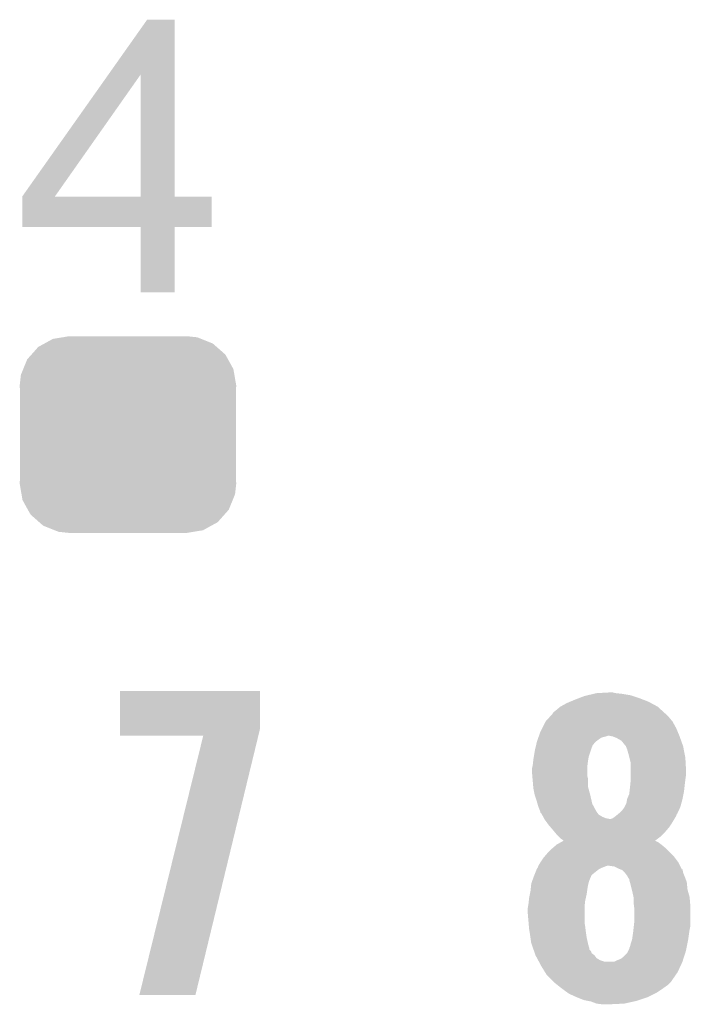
# Model space of a CAD drawing. Extents: x -0.05 to 0.95, y -0.15 to 1.54.
# Tile 31 of 33: x 0.57 to 0.67, y 1.08 to 1.22. Entities that reach past the tile are written whole.
import ezdxf

# ---------------------------------------------------------------- set-up
doc = ezdxf.new("R2010")
doc.units = 0
doc.layers.get('0').update_dxf_attribs({"linetype": 'CONTINUOUS'})
doc.layers.add('PRESSURE_25_CLICK_V100A_GTO', color=14, linetype='CONTINUOUS')
doc.layers.add('PRESSURE_25_CLICK_V100A_GTS', color=12, linetype='CONTINUOUS')

# ---------------------------------------------------------------- blocks, each defined once
blk = doc.blocks.new('CUSTOM_71')
for points in [[(-0.01263, 0.01234), (-0.01175, 0.01282), (0.01249, 0.01234), (0.01194, 0.01282)], [(-0.01175, 0.01282), (-0.01057, 0.01347), (0.01194, 0.01282), (0.01032, 0.01347)], [(-0.01057, 0.01347), (-0.0092, 0.01369), (0.01032, 0.01347), (0.00976, 0.01369)], [(-0.0092, 0.01369), (-0.00825, 0.01385), (0.00976, 0.01369), (0.00825, 0.01385)], [(-0.01419, 0.01059), (-0.01358, 0.01127), (0.01409, 0.01059), (0.01371, 0.01127)], [(-0.01358, 0.01127), (-0.01263, 0.01234), (0.01371, 0.01127), (0.01249, 0.01234)], [(-0.01475, 0.00922), (-0.01419, 0.01059), (0.01485, 0.00922), (0.01409, 0.01059)], [(-0.01525, 0.0069), (-0.01508, 0.00841), (0.01525, 0.0069), (0.01499, 0.00841)], [(-0.01508, 0.00841), (-0.01475, 0.00922), (0.01499, 0.00841), (0.01485, 0.00922)], [(-0.0152, 0.00607), (-0.01525, 0.0069), (0.0152, 0.00607), (0.01525, 0.0069)], [(-0.0152, -0.00607), (-0.0152, 0.00607), (0.0152, -0.00607), (0.0152, 0.00607)], [(-0.01525, -0.0069), (-0.0152, -0.00607), (0.01525, -0.0069), (0.0152, -0.00607)], [(-0.01499, -0.00841), (-0.01525, -0.0069), (0.01508, -0.00841), (0.01525, -0.0069)], [(-0.01485, -0.00922), (-0.01499, -0.00841), (0.01475, -0.00922), (0.01508, -0.00841)], [(-0.01409, -0.01059), (-0.01485, -0.00922), (0.01419, -0.01059), (0.01475, -0.00922)], [(-0.01371, -0.01127), (-0.01409, -0.01059), (0.01358, -0.01127), (0.01419, -0.01059)], [(-0.01249, -0.01234), (-0.01371, -0.01127), (0.01263, -0.01234), (0.01358, -0.01127)], [(-0.01194, -0.01282), (-0.01249, -0.01234), (0.01175, -0.01282), (0.01263, -0.01234)], [(-0.01032, -0.01347), (-0.01194, -0.01282), (0.01057, -0.01347), (0.01175, -0.01282)], [(-0.00976, -0.01369), (-0.01032, -0.01347), (0.0092, -0.01369), (0.01057, -0.01347)], [(-0.00825, -0.01385), (-0.00976, -0.01369), (0.00825, -0.01385), (0.0092, -0.01369)]]:
    blk.add_solid(points)

msp = doc.modelspace()

# ---------------------------------------------------------------- linework, layer by layer
at = {"layer": 'PRESSURE_25_CLICK_V100A_GTO'}
for points in [[(0.58616, 1.2147), (0.5916, 1.2224), (0.5955, 1.2147), (0.5955, 1.2224)], [(0.5916, 1.2224), (0.5916, 1.2224), (0.5955, 1.2224), (0.5916, 1.2224)], [(0.574, 1.1975), (0.58616, 1.2147), (0.5786, 1.1975), (0.5907, 1.2147)], [(0.5907, 1.1975), (0.5907, 1.2147), (0.5955, 1.1975), (0.5955, 1.2147)], [(0.574, 1.1932), (0.574, 1.1975), (0.6007, 1.1932), (0.6007, 1.1975)], [(0.574, 1.1975), (0.574, 1.1975), (0.6007, 1.1975), (0.5955, 1.1975)], [(0.574, 1.1975), (0.574, 1.1975), (0.5907, 1.1975), (0.58868, 1.1975)], [(0.574, 1.1975), (0.574, 1.1975), (0.58868, 1.1975), (0.5786, 1.1975)], [(0.5907, 1.184), (0.5907, 1.1932), (0.5955, 1.184), (0.5955, 1.1932)], [(0.5907, 1.1932), (0.5907, 1.1932), (0.5955, 1.1932), (0.6007, 1.1932)], [(0.5878, 1.1226), (0.5878, 1.1279), (0.6075, 1.1226), (0.6075, 1.1279)], [(0.5878, 1.1279), (0.5878, 1.1279), (0.6075, 1.1279), (0.5878, 1.1279)], [(0.6519, 1.1267), (0.65242, 1.1269), (0.66142, 1.1267), (0.6609, 1.1269)], [(0.65242, 1.1269), (0.6532, 1.1272), (0.6609, 1.1269), (0.66, 1.1272)], [(0.6532, 1.1272), (0.65362, 1.1273), (0.66, 1.1272), (0.6597, 1.1273)], [(0.65362, 1.1273), (0.65448, 1.1275), (0.6597, 1.1273), (0.6585, 1.1275)], [(0.65448, 1.1275), (0.6549, 1.1276), (0.6585, 1.1275), (0.6576, 1.1276)], [(0.6549, 1.1276), (0.6567, 1.1277), (0.6576, 1.1276), (0.6572, 1.1277)], [(0.6492, 1.1252), (0.6498, 1.1257), (0.66405, 1.1252), (0.6635, 1.1257)], [(0.6498, 1.1257), (0.6507, 1.1262), (0.6635, 1.1257), (0.66257, 1.1262)], [(0.6507, 1.1262), (0.65118, 1.1264), (0.66257, 1.1262), (0.6622, 1.1264)], [(0.65118, 1.1264), (0.6519, 1.1267), (0.6622, 1.1264), (0.66142, 1.1267)], [(0.6477, 1.1236), (0.64825, 1.1242), (0.6656, 1.1236), (0.6651, 1.1242)], [(0.64825, 1.1242), (0.6487, 1.1247), (0.6651, 1.1242), (0.6646, 1.1247)], [(0.6487, 1.1247), (0.6488, 1.1249), (0.6646, 1.1247), (0.66438, 1.1249)], [(0.6488, 1.1249), (0.6492, 1.1252), (0.66438, 1.1249), (0.66405, 1.1252)], [(0.647, 1.1222), (0.64725, 1.1227), (0.66631, 1.1222), (0.6661, 1.1227)], [(0.64725, 1.1227), (0.6477, 1.1236), (0.6661, 1.1227), (0.6656, 1.1236)], [(0.5878, 1.1216), (0.5878, 1.1226), (0.60726, 1.1216), (0.6075, 1.1226)], [(0.5905, 1.0851), (0.5995, 1.1216), (0.5984, 1.0851), (0.60726, 1.1216)], [(0.6465, 1.1208), (0.64668, 1.1213), (0.65483, 1.1208), (0.6555, 1.1213)], [(0.64668, 1.1213), (0.64671, 1.1214), (0.6555, 1.1213), (0.6558, 1.1214)], [(0.64671, 1.1214), (0.64675, 1.1215), (0.6558, 1.1214), (0.6562, 1.1215)], [(0.64675, 1.1215), (0.64679, 1.1216), (0.6562, 1.1215), (0.6565, 1.1216)], [(0.64679, 1.1216), (0.647, 1.1222), (0.66656, 1.1216), (0.66631, 1.1222)], [(0.6572, 1.1215), (0.6567, 1.1216), (0.6666, 1.1215), (0.66656, 1.1216)], [(0.6577, 1.1213), (0.6572, 1.1215), (0.66667, 1.1213), (0.6666, 1.1215)], [(0.6584, 1.1209), (0.6577, 1.1213), (0.66681, 1.1209), (0.66667, 1.1213)], [(0.6462, 1.1195), (0.64629, 1.1199), (0.65407, 1.1195), (0.6542, 1.1199)], [(0.64629, 1.1199), (0.64634, 1.1201), (0.6542, 1.1199), (0.6543, 1.1201)], [(0.64634, 1.1201), (0.64636, 1.1202), (0.6543, 1.1201), (0.6543, 1.1202)], [(0.64636, 1.1202), (0.64648, 1.1207), (0.6543, 1.1202), (0.6547, 1.1207)], [(0.64648, 1.1207), (0.6465, 1.1208), (0.6547, 1.1207), (0.65483, 1.1208)], [(0.6588, 1.1204), (0.6584, 1.1209), (0.66699, 1.1204), (0.66681, 1.1209)], [(0.659, 1.1202), (0.6588, 1.1204), (0.66706, 1.1202), (0.66699, 1.1204)], [(0.65904, 1.1201), (0.659, 1.1202), (0.6671, 1.1201), (0.66706, 1.1202)], [(0.6592, 1.1197), (0.65904, 1.1201), (0.66717, 1.1197), (0.6671, 1.1201)], [(0.646, 1.1183), (0.64607, 1.1187), (0.65373, 1.1183), (0.6538, 1.1187)], [(0.64607, 1.1187), (0.6462, 1.1195), (0.6538, 1.1187), (0.65407, 1.1195)], [(0.6594, 1.119), (0.6592, 1.1197), (0.66731, 1.119), (0.66717, 1.1197)], [(0.65953, 1.1185), (0.6594, 1.119), (0.6674, 1.1185), (0.66731, 1.119)], [(0.6458, 1.117), (0.64587, 1.1173), (0.6536, 1.117), (0.6536, 1.1173)], [(0.64587, 1.1173), (0.6459, 1.1174), (0.6536, 1.1173), (0.65361, 1.1174)], [(0.6459, 1.1174), (0.64598, 1.1181), (0.65361, 1.1174), (0.6537, 1.1181)], [(0.64598, 1.1181), (0.646, 1.1183), (0.6537, 1.1181), (0.65373, 1.1183)], [(0.6597, 1.1178), (0.65953, 1.1185), (0.66744, 1.1178), (0.6674, 1.1185)], [(0.6597, 1.1167), (0.6597, 1.1178), (0.6675, 1.1167), (0.66744, 1.1178)], [(0.6458, 1.1165), (0.6458, 1.117), (0.6536, 1.1165), (0.6536, 1.117)], [(0.64585, 1.1159), (0.6458, 1.1165), (0.6536, 1.1159), (0.6536, 1.1165)], [(0.64588, 1.1155), (0.64585, 1.1159), (0.6537, 1.1155), (0.6536, 1.1159)], [(0.6597, 1.1161), (0.6597, 1.1167), (0.6675, 1.1161), (0.6675, 1.1167)], [(0.6597, 1.1154), (0.6597, 1.1161), (0.6674, 1.1154), (0.6675, 1.1161)], [(0.6459, 1.1153), (0.64588, 1.1155), (0.6537, 1.1153), (0.6537, 1.1155)], [(0.64598, 1.1144), (0.6459, 1.1153), (0.6537, 1.1144), (0.6537, 1.1153)], [(0.646, 1.1142), (0.64598, 1.1144), (0.65375, 1.1142), (0.6537, 1.1144)], [(0.6596, 1.1143), (0.65963, 1.1146), (0.66727, 1.1143), (0.6673, 1.1146)], [(0.65963, 1.1146), (0.6597, 1.1153), (0.6673, 1.1146), (0.66739, 1.1153)], [(0.6597, 1.1153), (0.6597, 1.1154), (0.66739, 1.1153), (0.6674, 1.1154)], [(0.64618, 1.1133), (0.646, 1.1142), (0.654, 1.1133), (0.65375, 1.1142)], [(0.6462, 1.1132), (0.64618, 1.1133), (0.65402, 1.1132), (0.654, 1.1133)], [(0.6465, 1.1123), (0.6462, 1.1132), (0.65423, 1.1123), (0.65402, 1.1132)], [(0.6592, 1.1127), (0.6595, 1.1134), (0.667, 1.1127), (0.66714, 1.1134)], [(0.6595, 1.1134), (0.65953, 1.1137), (0.66714, 1.1134), (0.6672, 1.1137)], [(0.65953, 1.1137), (0.6596, 1.1143), (0.6672, 1.1137), (0.66727, 1.1143)], [(0.64659, 1.112), (0.6465, 1.1123), (0.6543, 1.112), (0.65423, 1.1123)], [(0.6467, 1.1116), (0.64659, 1.112), (0.65452, 1.1116), (0.6543, 1.112)], [(0.6469, 1.1111), (0.6467, 1.1116), (0.65479, 1.1111), (0.65452, 1.1116)], [(0.6588, 1.1115), (0.65885, 1.1116), (0.66666, 1.1115), (0.6667, 1.1116)], [(0.65885, 1.1116), (0.6591, 1.1121), (0.6667, 1.1116), (0.66684, 1.1121)], [(0.6591, 1.1121), (0.6592, 1.1127), (0.66684, 1.1121), (0.667, 1.1127)], [(0.64697, 1.1109), (0.6469, 1.1111), (0.6549, 1.1109), (0.65479, 1.1111)], [(0.647, 1.1108), (0.64697, 1.1109), (0.65497, 1.1108), (0.6549, 1.1109)], [(0.6471, 1.1107), (0.647, 1.1108), (0.65505, 1.1107), (0.65497, 1.1108)], [(0.64721, 1.1105), (0.6471, 1.1107), (0.6552, 1.1105), (0.65505, 1.1107)], [(0.64738, 1.1102), (0.64721, 1.1105), (0.6557, 1.1102), (0.6552, 1.1105)], [(0.64749, 1.11), (0.64738, 1.1102), (0.6562, 1.11), (0.6557, 1.1102)], [(0.6572, 1.11), (0.6576, 1.1103), (0.66592, 1.11), (0.6661, 1.1103)], [(0.6576, 1.1103), (0.65796, 1.1106), (0.6661, 1.1103), (0.6662, 1.1106)], [(0.65796, 1.1106), (0.65808, 1.1107), (0.6662, 1.1106), (0.6663, 1.1107)], [(0.65808, 1.1107), (0.6582, 1.1108), (0.6663, 1.1107), (0.66634, 1.1108)], [(0.6582, 1.1108), (0.6585, 1.1111), (0.66634, 1.1108), (0.66648, 1.1111)], [(0.6585, 1.1111), (0.6588, 1.1115), (0.66648, 1.1111), (0.66666, 1.1115)], [(0.64754, 1.1099), (0.64749, 1.11), (0.6567, 1.1099), (0.6562, 1.11)], [(0.6476, 1.1098), (0.64754, 1.1099), (0.6658, 1.1098), (0.66586, 1.1099)], [(0.64796, 1.1093), (0.6476, 1.1098), (0.6655, 1.1093), (0.6658, 1.1098)], [(0.6481, 1.1091), (0.64796, 1.1093), (0.66537, 1.1091), (0.6655, 1.1093)], [(0.64844, 1.1087), (0.6481, 1.1091), (0.6651, 1.1087), (0.66537, 1.1091)], [(0.6569, 1.1099), (0.6572, 1.11), (0.66586, 1.1099), (0.66592, 1.11)], [(0.6487, 1.1084), (0.64844, 1.1087), (0.66484, 1.1084), (0.6651, 1.1087)], [(0.64903, 1.108), (0.6487, 1.1084), (0.6645, 1.108), (0.66484, 1.1084)], [(0.6492, 1.1078), (0.64903, 1.108), (0.6643, 1.1078), (0.6645, 1.108)], [(0.6496, 1.1074), (0.6492, 1.1078), (0.6639, 1.1074), (0.6643, 1.1078)], [(0.64872, 1.1058), (0.6493, 1.1063), (0.6646, 1.1058), (0.664, 1.1063)], [(0.6493, 1.1063), (0.64984, 1.1066), (0.664, 1.1063), (0.6636, 1.1066)], [(0.6499, 1.1071), (0.6496, 1.1074), (0.6635, 1.1071), (0.6639, 1.1074)], [(0.64984, 1.1066), (0.6502, 1.1068), (0.6636, 1.1066), (0.6632, 1.1068)], [(0.6502, 1.1069), (0.6499, 1.1071), (0.66324, 1.1069), (0.6635, 1.1071)], [(0.6502, 1.1068), (0.6502, 1.1069), (0.6631, 1.1068), (0.66324, 1.1069)], [(0.6502, 1.1068), (0.6502, 1.1068), (0.6632, 1.1068), (0.6631, 1.1068)], [(0.64757, 1.1046), (0.648, 1.1051), (0.6658, 1.1046), (0.6653, 1.1051)], [(0.648, 1.1051), (0.6486, 1.1057), (0.6653, 1.1051), (0.6647, 1.1057)], [(0.6486, 1.1057), (0.64872, 1.1058), (0.6647, 1.1057), (0.6646, 1.1058)], [(0.64667, 1.1032), (0.6467, 1.1033), (0.6561, 1.1032), (0.6564, 1.1033)], [(0.6467, 1.1033), (0.647, 1.1038), (0.66665, 1.1033), (0.6664, 1.1038)], [(0.647, 1.1038), (0.6474, 1.1044), (0.6664, 1.1038), (0.66595, 1.1044)], [(0.6474, 1.1044), (0.64757, 1.1046), (0.66595, 1.1044), (0.6658, 1.1046)], [(0.6574, 1.1032), (0.6567, 1.1033), (0.6667, 1.1032), (0.66665, 1.1033)], [(0.64588, 1.1013), (0.6461, 1.1019), (0.6539, 1.1013), (0.65416, 1.1019)], [(0.6461, 1.1019), (0.64614, 1.102), (0.65416, 1.1019), (0.6542, 1.102)], [(0.64614, 1.102), (0.64646, 1.1028), (0.6542, 1.102), (0.6552, 1.1028)], [(0.64646, 1.1028), (0.6465, 1.1029), (0.6552, 1.1028), (0.6554, 1.1029)], [(0.6465, 1.1029), (0.6466, 1.103), (0.6554, 1.1029), (0.6556, 1.103)], [(0.6466, 1.103), (0.64667, 1.1032), (0.6556, 1.103), (0.6561, 1.1032)], [(0.658, 1.1029), (0.6574, 1.1032), (0.66685, 1.1029), (0.6667, 1.1032)], [(0.65825, 1.1028), (0.658, 1.1029), (0.6669, 1.1028), (0.66685, 1.1029)], [(0.6585, 1.1027), (0.65825, 1.1028), (0.66702, 1.1027), (0.667, 1.1028)], [(0.65825, 1.1028), (0.65825, 1.1028), (0.667, 1.1028), (0.6669, 1.1028)], [(0.6589, 1.1023), (0.6585, 1.1027), (0.6671, 1.1023), (0.66702, 1.1027)], [(0.6592, 1.1019), (0.6589, 1.1023), (0.66726, 1.1019), (0.6671, 1.1023)], [(0.65925, 1.1018), (0.6592, 1.1019), (0.6673, 1.1018), (0.66726, 1.1019)], [(0.64562, 1.1), (0.64568, 1.1006), (0.6536, 1.1), (0.6537, 1.1006)], [(0.64568, 1.1006), (0.6457, 1.1008), (0.6537, 1.1006), (0.65375, 1.1008)], [(0.6457, 1.1008), (0.64577, 1.101), (0.65375, 1.1008), (0.6538, 1.101)], [(0.64577, 1.101), (0.64588, 1.1013), (0.6538, 1.101), (0.6539, 1.1013)], [(0.6593, 1.1017), (0.65925, 1.1018), (0.66734, 1.1017), (0.6673, 1.1018)], [(0.6595, 1.1014), (0.6593, 1.1017), (0.66745, 1.1014), (0.66734, 1.1017)], [(0.6595, 1.1013), (0.6595, 1.1014), (0.66749, 1.1013), (0.66745, 1.1014)], [(0.65959, 1.101), (0.6595, 1.1013), (0.6676, 1.101), (0.66749, 1.1013)], [(0.6597, 1.1006), (0.65959, 1.101), (0.66764, 1.1006), (0.6676, 1.101)], [(0.65985, 1.1), (0.6597, 1.1006), (0.6677, 1.1), (0.66764, 1.1006)], [(0.6454, 1.0988), (0.6455, 1.0993), (0.65339, 1.0988), (0.6535, 1.0993)], [(0.6455, 1.0993), (0.6456, 1.0998), (0.6535, 1.0993), (0.65357, 1.0998)], [(0.6456, 1.0998), (0.64562, 1.1), (0.65357, 1.0998), (0.6536, 1.1)], [(0.6599, 1.0998), (0.65985, 1.1), (0.66775, 1.0998), (0.6677, 1.1)], [(0.6601, 1.0989), (0.6599, 1.0998), (0.668, 1.0989), (0.66775, 1.0998)], [(0.64523, 1.0975), (0.6453, 1.0979), (0.6532, 1.0975), (0.65324, 1.0979)], [(0.6453, 1.0979), (0.64536, 1.0984), (0.65324, 1.0979), (0.6533, 1.0984)], [(0.64536, 1.0984), (0.6454, 1.0988), (0.6533, 1.0984), (0.65339, 1.0988)], [(0.6601, 1.0982), (0.6601, 1.0989), (0.66806, 1.0982), (0.668, 1.0989)], [(0.66016, 1.0977), (0.6601, 1.0982), (0.6681, 1.0977), (0.66806, 1.0982)], [(0.6452, 1.0973), (0.64523, 1.0975), (0.6532, 1.0973), (0.6532, 1.0975)], [(0.6452, 1.0967), (0.6452, 1.0973), (0.6532, 1.0967), (0.6532, 1.0973)], [(0.64532, 1.0953), (0.6452, 1.0967), (0.6532, 1.0953), (0.6532, 1.0967)], [(0.6602, 1.0974), (0.66016, 1.0977), (0.6681, 1.0974), (0.6681, 1.0977)], [(0.6602, 1.0953), (0.6602, 1.0974), (0.6681, 1.0953), (0.6681, 1.0974)], [(0.64537, 1.0947), (0.64532, 1.0953), (0.6533, 1.0947), (0.6532, 1.0953)], [(0.66014, 1.0948), (0.6602, 1.0953), (0.6681, 1.0948), (0.6681, 1.0953)], [(0.6454, 1.0944), (0.64537, 1.0947), (0.65334, 1.0944), (0.6533, 1.0947)], [(0.64548, 1.0939), (0.6454, 1.0944), (0.6534, 1.0939), (0.65334, 1.0944)], [(0.64558, 1.0932), (0.64548, 1.0939), (0.6535, 1.0932), (0.6534, 1.0939)], [(0.6599, 1.0929), (0.66, 1.0936), (0.6678, 1.0929), (0.6679, 1.0936)], [(0.66, 1.0936), (0.66009, 1.0943), (0.6679, 1.0936), (0.668, 1.0943)], [(0.66009, 1.0943), (0.6601, 1.0944), (0.668, 1.0943), (0.66802, 1.0944)], [(0.6601, 1.0944), (0.66014, 1.0948), (0.66802, 1.0944), (0.6681, 1.0948)], [(0.6457, 1.0924), (0.64558, 1.0932), (0.65368, 1.0924), (0.6535, 1.0932)], [(0.64574, 1.0923), (0.6457, 1.0924), (0.6537, 1.0923), (0.65368, 1.0924)], [(0.64598, 1.0916), (0.64574, 1.0923), (0.6539, 1.0916), (0.6537, 1.0923)], [(0.6596, 1.0919), (0.6597, 1.0923), (0.6676, 1.0919), (0.66768, 1.0923)], [(0.6597, 1.0923), (0.6599, 1.0929), (0.66768, 1.0923), (0.6678, 1.0929)], [(0.64602, 1.0915), (0.64598, 1.0916), (0.6539, 1.0915), (0.6539, 1.0916)], [(0.64609, 1.0913), (0.64602, 1.0915), (0.6541, 1.0913), (0.6539, 1.0915)], [(0.64619, 1.091), (0.64609, 1.0913), (0.6542, 1.091), (0.6541, 1.0913)], [(0.6463, 1.0907), (0.64619, 1.091), (0.6546, 1.0907), (0.6542, 1.091)], [(0.6587, 1.0905), (0.6592, 1.091), (0.66722, 1.0905), (0.66738, 1.091)], [(0.6592, 1.091), (0.6594, 1.0914), (0.66738, 1.091), (0.6675, 1.0914)], [(0.6594, 1.0914), (0.6595, 1.0916), (0.6675, 1.0914), (0.66754, 1.0916)], [(0.6595, 1.0917), (0.6596, 1.0919), (0.66756, 1.0917), (0.6676, 1.0919)], [(0.6595, 1.0916), (0.6595, 1.0917), (0.66754, 1.0916), (0.66756, 1.0917)], [(0.64651, 1.0903), (0.6463, 1.0907), (0.6549, 1.0903), (0.6546, 1.0907)], [(0.64667, 1.09), (0.64651, 1.0903), (0.6554, 1.09), (0.6549, 1.0903)], [(0.64678, 1.0898), (0.64667, 1.09), (0.656, 1.0898), (0.6554, 1.09)], [(0.6471, 1.0892), (0.64678, 1.0898), (0.66672, 1.0892), (0.667, 1.0898)], [(0.64678, 1.0898), (0.64678, 1.0898), (0.6574, 1.0898), (0.656, 1.0898)], [(0.6574, 1.0898), (0.6578, 1.09), (0.667, 1.0898), (0.66706, 1.09)], [(0.6578, 1.09), (0.6583, 1.0902), (0.66706, 1.09), (0.66712, 1.0902)], [(0.6583, 1.0902), (0.6587, 1.0905), (0.66712, 1.0902), (0.66722, 1.0905)], [(0.64765, 1.0883), (0.6471, 1.0892), (0.6663, 1.0883), (0.66672, 1.0892)], [(0.6479, 1.0879), (0.64765, 1.0883), (0.66602, 1.0879), (0.6663, 1.0883)], [(0.6488, 1.087), (0.6479, 1.0879), (0.6654, 1.087), (0.66602, 1.0879)], [(0.6489, 1.0869), (0.6488, 1.087), (0.6653, 1.0869), (0.6654, 1.087)], [(0.6494, 1.0865), (0.6489, 1.0869), (0.6649, 1.0865), (0.6653, 1.0869)], [(0.6499, 1.0861), (0.6494, 1.0865), (0.66434, 1.0861), (0.6649, 1.0865)], [(0.65004, 1.086), (0.6499, 1.0861), (0.6642, 1.086), (0.66434, 1.0861)], [(0.65086, 1.0854), (0.65004, 1.086), (0.6633, 1.0854), (0.6642, 1.086)], [(0.651, 1.0853), (0.65086, 1.0854), (0.6631, 1.0853), (0.6633, 1.0854)], [(0.6521, 1.0848), (0.651, 1.0853), (0.6621, 1.0848), (0.6631, 1.0853)], [(0.6531, 1.0844), (0.6521, 1.0848), (0.6609, 1.0844), (0.6621, 1.0848)], [(0.6536, 1.0843), (0.6531, 1.0844), (0.6606, 1.0843), (0.6609, 1.0844)], [(0.6541, 1.0842), (0.6536, 1.0843), (0.66015, 1.0842), (0.6606, 1.0843)], [(0.6549, 1.0839), (0.6541, 1.0842), (0.6588, 1.0839), (0.66015, 1.0842)], [(0.6557, 1.0838), (0.6549, 1.0839), (0.6567, 1.0838), (0.6588, 1.0839)]]:
    msp.add_solid(points, dxfattribs=at)

# ---------------------------------------------------------------- block references
at = {"layer": 'PRESSURE_25_CLICK_V100A_GTS'}
msp.add_blockref('CUSTOM_71', (0.5889, 1.164), dxfattribs=at)

doc.saveas('drawing.dxf')
